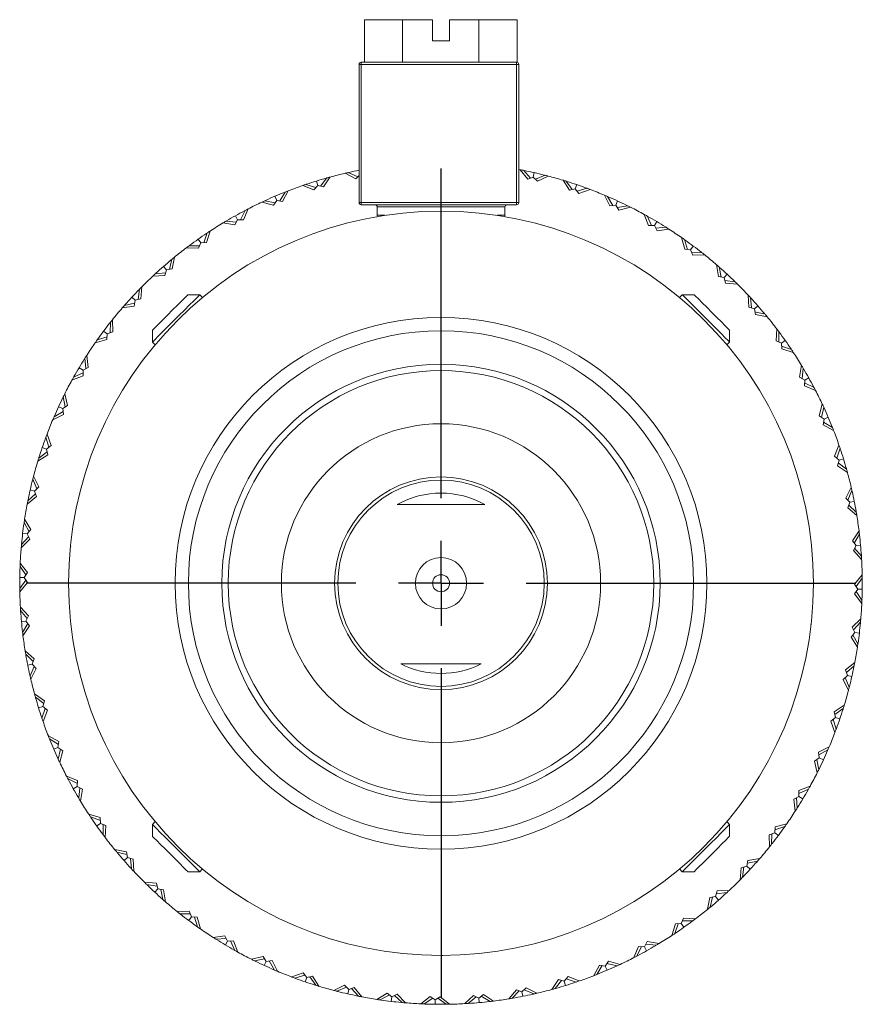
# Model space of a CAD drawing. Header units: inches. Extents: x 1 to 19.1, y 1.1 to 15.6.
# Tile 8 of 22: x 10.3 to 12.2, y 1.1 to 3.4. Entities that reach past the tile are written whole.
import ezdxf

# ---------------------------------------------------------------- set-up
doc = ezdxf.new("R2010")
doc.units = ezdxf.units.IN
doc.header["$MEASUREMENT"] = 0
doc.layers.add('SLD-0', color=7, linetype='Continuous')

# ---------------------------------------------------------------- blocks, each defined once
blk = doc.blocks.new('SW_CENTERMARKSYMBOL_1')
at = {"layer": 'SLD-0', "color": 0}
for p, q in [((0, 0.2), (0, 0.975)), ((0, 0), (0, 0.1)), ((-0.2, 0), (-0.975, 0)), ((0, 0), (-0.1, 0)), ((0, 0), (0, -0.1)), ((0, 0), (0.1, 0)), ((0.2, 0), (0.975, 0)), ((0, -0.2), (0, -0.975))]:
    blk.add_line(p, q, dxfattribs=at)

msp = doc.modelspace()

# ---------------------------------------------------------------- linework, layer by layer
at = {"color": 7, "linetype": 'Continuous', "lineweight": 15}
for p, q in [((11.0723, 3.3659), (11.0723, 3.2659)), ((11.0723, 3.3659), (11.162, 3.3659)), ((11.162, 3.3659), (11.162, 3.2659)), ((11.162, 3.3659), (11.2324, 3.3659)), ((11.2324, 3.3159), (11.2324, 3.3659)), ((11.2724, 3.3659), (11.2724, 3.3159)), ((11.2724, 3.3659), (11.3416, 3.3659)), ((11.3416, 3.3659), (11.3416, 3.2659)), ((11.3416, 3.3659), (11.4314, 3.3659)), ((11.4314, 3.3659), (11.4314, 3.2656)), ((11.2724, 3.3159), (11.2324, 3.3159)), ((11.0649, 3.2608), (11.0649, 3.2659)), ((11.0649, 3.2659), (11.4299, 3.2659)), ((11.4299, 3.2608), (11.4299, 3.2659)), ((11.0599, 2.9358), (11.0599, 3.2608)), ((11.0599, 3.2608), (11.0649, 3.2608)), ((11.0649, 3.2608), (11.0649, 2.9358)), ((11.4299, 3.2608), (11.0649, 3.2608)), ((11.4299, 2.9358), (11.4299, 3.2608)), ((11.4299, 3.2608), (11.4349, 3.2608)), ((11.4349, 3.2608), (11.4349, 2.9358)), ((11.4349, 3.0139), (11.4385, 3.0132)), ((11.4562, 2.9912), (11.4385, 3.0132)), ((11.4626, 2.9935), (11.4463, 3.0117)), ((11.447, 3.0108), (11.448, 3.0113)), ((10.9595, 2.9865), (10.9627, 2.9763)), ((10.9695, 2.9745), (10.9844, 2.9939)), ((10.992, 2.996), (10.976, 2.9727)), ((10.9837, 2.993), (10.9826, 2.9934)), ((11.0521, 2.992), (11.0269, 3.0048)), ((11.057, 2.9966), (11.0346, 3.0066)), ((11.0357, 3.0061), (11.0364, 3.007)), ((11.0599, 2.9994), (11.0521, 2.992)), ((11.4692, 2.9958), (11.4562, 2.9912)), ((11.4716, 3.0063), (11.4692, 2.9958)), ((11.479, 2.9861), (11.4692, 2.9958)), ((11.4742, 2.9909), (11.4968, 3.0002)), ((11.5044, 2.9982), (11.479, 2.9861)), ((11.4958, 2.9998), (11.495, 3.0007)), ((11.5545, 2.9647), (11.5391, 2.9884)), ((10.8936, 2.9635), (10.8801, 2.9387)), ((10.9537, 2.9658), (10.9274, 2.976)), ((10.9581, 2.971), (10.9349, 2.9785)), ((10.9359, 2.9782), (10.9366, 2.9791)), ((10.9627, 2.9763), (10.9537, 2.9658)), ((10.976, 2.9727), (10.9627, 2.9763)), ((11.561, 2.9663), (11.5467, 2.9861)), ((11.5473, 2.9852), (11.5484, 2.9856)), ((11.5679, 2.9679), (11.5545, 2.9647)), ((11.5713, 2.9781), (11.5679, 2.9679)), ((11.5765, 2.9572), (11.5679, 2.9679)), ((11.5723, 2.9625), (11.5957, 2.9694)), ((11.6031, 2.9666), (11.5765, 2.9572)), ((11.5947, 2.9691), (11.594, 2.97)), ((10.8625, 2.9351), (10.8386, 2.9402)), ((10.8397, 2.94), (10.8402, 2.941)), ((10.8665, 2.9409), (10.8587, 2.9296)), ((10.8623, 2.9507), (10.8665, 2.9409)), ((10.8801, 2.9387), (10.8665, 2.9409)), ((10.8734, 2.9398), (10.8862, 2.9606)), ((10.8856, 2.9597), (10.8845, 2.96)), ((11.6494, 2.9281), (11.6366, 2.9533)), ((11.6561, 2.929), (11.6439, 2.9502)), ((11.6444, 2.9492), (11.6455, 2.9494)), ((10.7816, 2.8953), (10.7921, 2.9173)), ((10.7991, 2.921), (10.7883, 2.8949)), ((10.8587, 2.9296), (10.8314, 2.9369)), ((11.0649, 2.9358), (11.0599, 2.9358)), ((11.0649, 2.9309), (11.0649, 2.9358)), ((11.0649, 2.9358), (11.4299, 2.9358)), ((11.4299, 2.9309), (11.0649, 2.9309)), ((11.1024, 2.9258), (11.1024, 2.9059)), ((11.4024, 2.9258), (11.1024, 2.9258)), ((11.4024, 2.9059), (11.4024, 2.9258)), ((11.4299, 2.9309), (11.4299, 2.9358)), ((11.4349, 2.9358), (11.4299, 2.9358)), ((11.663, 2.9299), (11.6494, 2.9281)), ((11.6675, 2.9396), (11.663, 2.9299)), ((11.6705, 2.9183), (11.663, 2.9299)), ((11.6669, 2.924), (11.6909, 2.9284)), ((11.698, 2.9249), (11.6705, 2.9183)), ((11.6898, 2.9282), (11.6893, 2.9292)), ((10.7745, 2.8956), (10.7679, 2.8835)), ((10.7693, 2.905), (10.7745, 2.8956)), ((10.7883, 2.8949), (10.7745, 2.8956)), ((10.7916, 2.9163), (10.7905, 2.9165)), ((11.0959, 2.9018), (11.0959, 2.9017)), ((11.1024, 2.9059), (11.1205, 2.9059)), ((11.3843, 2.9059), (11.4024, 2.9059)), ((11.74, 2.8817), (11.7299, 2.9081)), ((11.7467, 2.8819), (11.7368, 2.9043)), ((11.7372, 2.9032), (11.7384, 2.9034)), ((10.7679, 2.8835), (10.7401, 2.888)), ((10.7712, 2.8895), (10.7468, 2.892)), ((10.748, 2.8919), (10.7484, 2.893)), ((11.7537, 2.8821), (11.74, 2.8817)), ((11.7592, 2.8913), (11.7537, 2.8821)), ((11.76, 2.8698), (11.7537, 2.8821)), ((11.7569, 2.8758), (11.7813, 2.8777)), ((11.788, 2.8735), (11.76, 2.8698)), ((11.7802, 2.8776), (11.7798, 2.8787)), ((10.6816, 2.8498), (10.6878, 2.841)), ((10.6948, 2.8414), (10.703, 2.8644)), ((10.7026, 2.8633), (10.7015, 2.8634)), ((10.7096, 2.8688), (10.7016, 2.8417)), ((11.8252, 2.8262), (11.8179, 2.8534)), ((11.8319, 2.8256), (11.8244, 2.8489)), ((11.8247, 2.8478), (11.8259, 2.8478)), ((10.6825, 2.8283), (10.6543, 2.8298)), ((10.6851, 2.8345), (10.6606, 2.8345)), ((10.6618, 2.8345), (10.6621, 2.8356)), ((10.6878, 2.841), (10.6825, 2.8283)), ((10.7016, 2.8417), (10.6878, 2.841)), ((11.8389, 2.8251), (11.8252, 2.8262)), ((11.8453, 2.8336), (11.8389, 2.8251)), ((11.8438, 2.8122), (11.8389, 2.8251)), ((10.6142, 2.7787), (10.6199, 2.8025)), ((10.6197, 2.8014), (10.6185, 2.8013)), ((10.626, 2.8075), (10.6209, 2.7797)), ((11.8414, 2.8185), (11.8659, 2.8178)), ((11.8721, 2.8129), (11.8438, 2.8122)), ((11.8647, 2.8179), (11.8644, 2.819)), ((10.6002, 2.7857), (10.6072, 2.7776)), ((10.6209, 2.7797), (10.6072, 2.7776)), ((11.9041, 2.762), (11.8997, 2.7899)), ((11.9108, 2.7608), (11.9057, 2.7847)), ((11.9059, 2.7836), (11.9071, 2.7835)), ((10.6033, 2.7644), (10.5751, 2.763)), ((10.6052, 2.7709), (10.5809, 2.7683)), ((10.5821, 2.7684), (10.5823, 2.7696)), ((10.6072, 2.7776), (10.6033, 2.7644)), ((11.9177, 2.7595), (11.9041, 2.762)), ((11.9249, 2.7673), (11.9177, 2.7595)), ((11.9212, 2.7462), (11.9177, 2.7595)), ((10.5406, 2.708), (10.5438, 2.7322)), ((10.5493, 2.7378), (10.5471, 2.7097)), ((11.9195, 2.7527), (11.9437, 2.7495)), ((11.9494, 2.7439), (11.9212, 2.7462)), ((11.9426, 2.7496), (11.9424, 2.7507)), ((10.5259, 2.7134), (10.5338, 2.7061)), ((10.5471, 2.7097), (10.5338, 2.7061)), ((10.5436, 2.7311), (10.5425, 2.7309)), ((10.6854, 2.7192), (10.6576, 2.7192)), ((10.6919, 2.7127), (10.6854, 2.7192)), ((11.8193, 2.7192), (11.8129, 2.7127)), ((11.8472, 2.7192), (11.8193, 2.7192)), ((11.9759, 2.6899), (11.9745, 2.7181)), ((11.9824, 2.688), (11.9799, 2.7123)), ((11.98, 2.7112), (11.9811, 2.711)), ((10.5313, 2.6926), (10.5034, 2.6882)), ((10.5325, 2.6992), (10.5086, 2.6942)), ((10.5097, 2.6944), (10.5098, 2.6955)), ((10.5338, 2.7061), (10.5313, 2.6926)), ((11.9891, 2.686), (11.9759, 2.6899)), ((11.9972, 2.693), (11.9891, 2.686)), ((11.9913, 2.6724), (11.9891, 2.686)), ((11.9902, 2.679), (12.014, 2.6733)), ((12.019, 2.6672), (11.9913, 2.6724)), ((12.0129, 2.6736), (12.0129, 2.6747)), ((10.4754, 2.6532), (10.4743, 2.6529)), ((10.4747, 2.6299), (10.4754, 2.6543)), ((10.4803, 2.6605), (10.481, 2.6323)), ((10.4676, 2.6204), (10.4443, 2.6128)), ((10.4596, 2.6338), (10.4682, 2.6274)), ((10.4682, 2.6274), (10.4671, 2.6136)), ((10.481, 2.6323), (10.4682, 2.6274)), ((10.5741, 2.6356), (10.5741, 2.6078)), ((11.9307, 2.6078), (11.9307, 2.6356)), ((12.0398, 2.6107), (12.0413, 2.6389)), ((12.046, 2.6081), (12.0461, 2.6326)), ((12.0461, 2.6315), (12.0472, 2.6311)), ((10.4671, 2.6136), (10.4398, 2.6064)), ((10.4454, 2.6132), (10.4454, 2.6143)), ((10.5741, 2.6078), (10.5805, 2.6014)), ((11.9243, 2.6014), (11.9307, 2.6078)), ((12.0525, 2.6054), (12.0398, 2.6107)), ((12.0613, 2.6116), (12.0525, 2.6054)), ((12.0533, 2.5917), (12.0525, 2.6054)), ((12.0529, 2.5984), (12.076, 2.5902)), ((10.4174, 2.5454), (10.4155, 2.5698)), ((10.4198, 2.5764), (10.4234, 2.5484)), ((12.0803, 2.5837), (12.0533, 2.5917)), ((12.0749, 2.5906), (12.0749, 2.5918)), ((10.402, 2.5477), (10.4112, 2.5422)), ((10.4234, 2.5484), (10.4112, 2.5422)), ((10.4156, 2.5686), (10.4145, 2.5682)), ((12.0951, 2.5253), (12.0995, 2.5532)), ((10.4115, 2.5284), (10.3851, 2.5183)), ((10.4113, 2.5352), (10.389, 2.5252)), ((10.39, 2.5257), (10.3899, 2.5268)), ((10.4112, 2.5422), (10.4115, 2.5284)), ((12.1072, 2.5187), (12.0951, 2.5253)), ((12.101, 2.5221), (12.1036, 2.5464)), ((12.1035, 2.5453), (12.1045, 2.5448)), ((12.1165, 2.5239), (12.1072, 2.5187)), ((12.1064, 2.505), (12.1072, 2.5187)), ((12.1325, 2.4941), (12.1064, 2.505)), ((12.1068, 2.5117), (12.1289, 2.5011)), ((12.1278, 2.5016), (12.128, 2.5028)), ((10.365, 2.4783), (10.364, 2.4778)), ((10.3693, 2.4553), (10.3648, 2.4794)), ((10.3683, 2.4865), (10.3749, 2.459)), ((10.3536, 2.456), (10.3634, 2.4515)), ((10.3749, 2.459), (10.3634, 2.4515)), ((12.1411, 2.4346), (12.1484, 2.4618)), ((12.1466, 2.4307), (12.1518, 2.4547)), ((10.3651, 2.4379), (10.34, 2.4251)), ((10.3643, 2.4445), (10.3431, 2.4323)), ((10.3441, 2.4329), (10.3438, 2.434)), ((10.3634, 2.4515), (10.3651, 2.4379)), ((12.1524, 2.4267), (12.1411, 2.4346)), ((12.1515, 2.4535), (12.1525, 2.453)), ((12.1623, 2.431), (12.1524, 2.4267)), ((12.1503, 2.4131), (12.1524, 2.4267)), ((12.1751, 2.3997), (12.1503, 2.4131)), ((12.1513, 2.4198), (12.1722, 2.407)), ((12.1712, 2.4076), (12.1715, 2.4087)), ((10.3266, 2.3916), (10.336, 2.365)), ((10.3242, 2.3831), (10.3232, 2.3825)), ((10.3308, 2.3608), (10.3238, 2.3842)), ((10.336, 2.365), (10.3253, 2.3563)), ((12.1774, 2.3395), (12.1875, 2.3658)), ((10.3285, 2.3429), (10.3048, 2.3276)), ((10.3269, 2.3495), (10.3071, 2.3351)), ((10.3152, 2.3598), (10.3253, 2.3563)), ((10.3253, 2.3563), (10.3285, 2.3429)), ((12.1879, 2.3305), (12.1774, 2.3395)), ((12.1825, 2.3351), (12.1901, 2.3584)), ((12.1897, 2.3573), (12.1907, 2.3566)), ((10.3081, 2.3358), (10.3077, 2.3369)), ((12.1843, 2.3172), (12.1879, 2.3305)), ((12.2075, 2.3012), (12.1843, 2.3172)), ((12.186, 2.3238), (12.2054, 2.3089)), ((12.1981, 2.3337), (12.1879, 2.3305)), ((10.295, 2.2929), (10.3072, 2.2674)), ((12.2045, 2.3095), (12.2049, 2.3106)), ((10.2935, 2.2842), (10.2926, 2.2835)), ((10.3024, 2.2627), (10.293, 2.2853)), ((10.2997, 2.2511), (10.2816, 2.2347)), ((10.287, 2.2601), (10.2974, 2.2577)), ((10.3072, 2.2674), (10.2974, 2.2577)), ((10.2974, 2.2577), (10.302, 2.2447)), ((12.2035, 2.2412), (12.2164, 2.2663)), ((12.2082, 2.2363), (12.2181, 2.2586)), ((12.2177, 2.2576), (12.2185, 2.2568)), ((10.302, 2.2447), (10.28, 2.227)), ((10.2824, 2.2355), (10.2819, 2.2365)), ((12.213, 2.2312), (12.2035, 2.2412)), ((12.2081, 2.2183), (12.213, 2.2312)), ((12.2105, 2.2246), (12.2282, 2.2078)), ((12.2235, 2.2333), (12.213, 2.2312)), ((12.2295, 2.2), (12.2081, 2.2183)), ((12.2274, 2.2086), (12.2279, 2.2096)), ((10.2733, 2.1826), (10.2725, 2.1818)), ((10.2844, 2.1621), (10.2727, 2.1837)), ((10.2739, 2.1915), (10.2886, 2.1674)), ((10.2693, 2.158), (10.28, 2.1567)), ((10.2886, 2.1674), (10.28, 2.1567)), ((10.28, 2.1567), (10.2859, 2.1442)), ((12.2193, 2.1407), (12.2347, 2.1643)), ((12.2234, 2.1353), (12.2356, 2.1565)), ((12.235, 2.1555), (12.2358, 2.1547)), ((10.2859, 2.1442), (10.2659, 2.1243)), ((10.283, 2.1503), (10.2666, 2.1322)), ((10.2674, 2.133), (10.2668, 2.134)), ((12.2276, 2.1297), (12.2193, 2.1407)), ((12.2383, 2.1307), (12.2276, 2.1297)), ((10.3816, 2.1269), (10.3824, 2.127)), ((10.3824, 2.127), (10.3819, 2.1298)), ((12.2214, 2.1175), (12.2276, 2.1297)), ((12.2408, 2.097), (12.2214, 2.1175)), ((12.2244, 2.1235), (12.2403, 2.1048)), ((12.2396, 2.1057), (12.2402, 2.1067)), ((10.2635, 2.0884), (10.2807, 2.066)), ((10.2638, 2.0795), (10.2631, 2.0786)), ((10.277, 2.0603), (10.2632, 2.0805)), ((10.2807, 2.066), (10.2732, 2.0544)), ((12.2244, 2.039), (12.2422, 2.061)), ((10.2625, 2.0546), (10.2732, 2.0544)), ((10.2769, 2.0484), (10.2625, 2.0286)), ((10.2804, 2.0427), (10.2626, 2.0207)), ((10.2732, 2.0544), (10.2804, 2.0427)), ((12.2316, 2.0273), (12.2244, 2.039)), ((12.2279, 2.0333), (12.2423, 2.0531)), ((12.2416, 2.0521), (12.2423, 2.0512)), ((10.2631, 2.0296), (10.2624, 2.0305)), ((12.2241, 2.0157), (12.2316, 2.0273)), ((12.2412, 1.9933), (12.2241, 2.0157)), ((12.2278, 2.0214), (12.2416, 2.0012)), ((12.2423, 2.0271), (12.2316, 2.0273)), ((12.2409, 2.0022), (12.2417, 2.0031)), ((10.264, 1.9847), (10.2834, 1.9642)), ((10.2803, 1.9582), (10.2645, 1.9769)), ((10.2652, 1.976), (10.2646, 1.975)), ((10.2665, 1.951), (10.2771, 1.952)), ((10.2814, 1.9464), (10.2692, 1.9252)), ((10.2834, 1.9642), (10.2771, 1.952)), ((10.2771, 1.952), (10.2855, 1.941)), ((12.1223, 1.9468), (12.1212, 1.9442)), ((12.2189, 1.9375), (12.2389, 1.9574)), ((12.2218, 1.9314), (12.2382, 1.9495)), ((12.2374, 1.9487), (12.238, 1.9477)), ((10.2697, 1.9262), (10.269, 1.927)), ((10.2855, 1.941), (10.2701, 1.9174)), ((12.2161, 1.9143), (12.2248, 1.925)), ((12.2248, 1.925), (12.2189, 1.9375)), ((12.2354, 1.9237), (12.2248, 1.925)), ((12.2309, 1.8902), (12.2161, 1.9143)), ((12.2204, 1.9196), (12.232, 1.898)), ((12.2315, 1.8991), (12.2323, 1.8999)), ((10.2753, 1.8817), (10.2967, 1.8634)), ((10.2943, 1.8571), (10.2766, 1.8739)), ((10.2774, 1.8731), (10.2769, 1.8721)), ((10.2967, 1.8634), (10.2918, 1.8505)), ((12.2028, 1.837), (12.2247, 1.8547)), ((10.2813, 1.8484), (10.2918, 1.8505)), ((10.2966, 1.8454), (10.2866, 1.8231)), ((10.3012, 1.8405), (10.2884, 1.8154)), ((10.2918, 1.8505), (10.3012, 1.8405)), ((12.2074, 1.824), (12.2028, 1.837)), ((12.205, 1.8306), (12.2232, 1.847)), ((12.2224, 1.8462), (12.2229, 1.8452)), ((10.2871, 1.8241), (10.2862, 1.8249)), ((12.1976, 1.8143), (12.2074, 1.824)), ((12.2098, 1.7888), (12.1976, 1.8143)), ((12.2024, 1.819), (12.2117, 1.7964)), ((12.2178, 1.8216), (12.2074, 1.824)), ((12.2113, 1.7975), (12.2122, 1.7982)), ((10.2972, 1.7805), (10.3205, 1.7645)), ((10.3188, 1.7579), (10.2994, 1.7728)), ((10.3003, 1.7722), (10.2999, 1.7711)), ((10.3205, 1.7645), (10.3169, 1.7512)), ((10.3067, 1.748), (10.3169, 1.7512)), ((10.3223, 1.7466), (10.3147, 1.7233)), ((10.3169, 1.7512), (10.3274, 1.7422)), ((10.3274, 1.7422), (10.3173, 1.7159)), ((12.1763, 1.7388), (12.2, 1.7541)), ((12.1795, 1.7254), (12.1763, 1.7388)), ((12.1778, 1.7322), (12.1976, 1.7466)), ((12.1967, 1.7459), (12.1971, 1.7448)), ((10.315, 1.7244), (10.3141, 1.7251)), ((12.1688, 1.7167), (12.1795, 1.7254)), ((12.1782, 1.6901), (12.1688, 1.7167)), ((12.174, 1.7209), (12.1809, 1.6975)), ((12.1896, 1.7219), (12.1795, 1.7254)), ((12.1806, 1.6986), (12.1816, 1.6992)), ((10.3297, 1.682), (10.3545, 1.6686)), ((10.3534, 1.6619), (10.3326, 1.6747)), ((10.3336, 1.6741), (10.3333, 1.673)), ((10.3545, 1.6686), (10.3523, 1.655)), ((10.3425, 1.6507), (10.3523, 1.655)), ((10.3523, 1.655), (10.3637, 1.6471)), ((10.3581, 1.651), (10.353, 1.627)), ((10.3637, 1.6471), (10.3563, 1.6199)), ((12.1396, 1.6438), (12.1648, 1.6566)), ((12.1414, 1.6302), (12.1396, 1.6438)), ((12.1405, 1.6372), (12.1617, 1.6494)), ((12.1607, 1.6488), (12.161, 1.6477)), ((10.3533, 1.6282), (10.3523, 1.6287)), ((12.1299, 1.6227), (12.1414, 1.6302)), ((12.1364, 1.5952), (12.1299, 1.6227)), ((12.1355, 1.6264), (12.14, 1.6023)), ((12.1511, 1.6257), (12.1414, 1.6302)), ((12.1398, 1.6034), (12.1408, 1.6039)), ((10.3723, 1.5876), (10.3983, 1.5767)), ((10.398, 1.57), (10.3759, 1.5806)), ((10.3769, 1.5801), (10.3768, 1.5789)), ((10.3983, 1.5767), (10.3976, 1.563)), ((10.3883, 1.5578), (10.3976, 1.563)), ((10.3976, 1.563), (10.4097, 1.5564)), ((10.4038, 1.5596), (10.4012, 1.5353)), ((10.4097, 1.5564), (10.4053, 1.5285)), ((12.0933, 1.5533), (12.1196, 1.5634)), ((12.0936, 1.5395), (12.0933, 1.5533)), ((12.0934, 1.5465), (12.1158, 1.5565)), ((12.1148, 1.556), (12.1149, 1.5549)), ((10.4013, 1.5364), (10.4003, 1.5369)), ((12.0813, 1.5333), (12.0936, 1.5395)), ((12.085, 1.5053), (12.0813, 1.5333)), ((12.0874, 1.5363), (12.0893, 1.5119)), ((12.1028, 1.534), (12.0936, 1.5395)), ((12.0892, 1.5131), (12.0902, 1.5135)), ((10.4245, 1.498), (10.4515, 1.49)), ((10.4519, 1.4833), (10.4288, 1.4915)), ((10.4299, 1.4911), (10.4298, 1.4899)), ((10.4515, 1.49), (10.4522, 1.4763)), ((10.4435, 1.4701), (10.4522, 1.4763)), ((10.4522, 1.4763), (10.465, 1.471)), ((10.4587, 1.4736), (10.4587, 1.4491)), ((10.465, 1.471), (10.4634, 1.4428)), ((10.5805, 1.4803), (10.5741, 1.4739)), ((10.5741, 1.4739), (10.5741, 1.4461)), ((11.9307, 1.4739), (11.9243, 1.4803)), ((11.9265, 1.4696), (11.9307, 1.4739)), ((11.9307, 1.4461), (11.9307, 1.4739)), ((12.0366, 1.4543), (12.0377, 1.4681)), ((12.0372, 1.4613), (12.0604, 1.4689)), ((12.0377, 1.4681), (12.065, 1.4753)), ((12.0594, 1.4685), (12.0594, 1.4674)), ((10.4587, 1.4502), (10.4576, 1.4506)), ((12.0237, 1.4494), (12.0366, 1.4543)), ((12.0245, 1.4212), (12.0237, 1.4494)), ((12.03, 1.4518), (12.0294, 1.4274)), ((12.0452, 1.4479), (12.0366, 1.4543)), ((10.4857, 1.4145), (10.5135, 1.4093)), ((12.0294, 1.4285), (12.0305, 1.4288)), ((10.5145, 1.4027), (10.4908, 1.4084)), ((10.4919, 1.4081), (10.4919, 1.407)), ((10.5076, 1.3887), (10.5156, 1.3957)), ((10.5135, 1.4093), (10.5156, 1.3957)), ((10.5156, 1.3957), (10.5288, 1.3918)), ((10.5224, 1.3937), (10.5249, 1.3694)), ((10.5288, 1.3918), (10.5303, 1.3636)), ((11.971, 1.3756), (11.9735, 1.3891)), ((11.9735, 1.3891), (12.0014, 1.3935)), ((10.5248, 1.3705), (10.5237, 1.3707)), ((10.6854, 1.3625), (10.6919, 1.369)), ((11.8129, 1.369), (11.8193, 1.3625)), ((11.9555, 1.3439), (11.9577, 1.372)), ((11.9577, 1.372), (11.971, 1.3756)), ((11.9642, 1.3737), (11.961, 1.3495)), ((11.9789, 1.3683), (11.971, 1.3756)), ((11.9723, 1.3825), (11.9962, 1.3875)), ((11.9951, 1.3873), (11.995, 1.3862)), ((10.6576, 1.3625), (10.6854, 1.3625)), ((11.8193, 1.3625), (11.8472, 1.3625)), ((11.9612, 1.3506), (11.9623, 1.3508)), ((10.5554, 1.3378), (10.5835, 1.3355)), ((10.5853, 1.329), (10.561, 1.3322)), ((10.5622, 1.3321), (10.5623, 1.331)), ((10.5798, 1.3144), (10.5871, 1.3222)), ((10.5835, 1.3355), (10.5871, 1.3222)), ((10.5871, 1.3222), (10.6006, 1.3197)), ((10.594, 1.3209), (10.5991, 1.297)), ((10.6006, 1.3197), (10.605, 1.2918)), ((10.5988, 1.2981), (10.5977, 1.2982)), ((11.8788, 1.2742), (11.8839, 1.302)), ((11.8839, 1.302), (11.8975, 1.3041)), ((11.8906, 1.303), (11.8849, 1.2792)), ((11.8975, 1.3041), (11.9014, 1.3173)), ((11.9046, 1.296), (11.8975, 1.3041)), ((11.8995, 1.3108), (11.9239, 1.3134)), ((11.9014, 1.3173), (11.9296, 1.3187)), ((11.9227, 1.3133), (11.9225, 1.3121)), ((11.8851, 1.2803), (11.8863, 1.2804)), ((10.6327, 1.2688), (10.6609, 1.2695)), ((10.6633, 1.2632), (10.6389, 1.2639)), ((10.64, 1.2638), (10.6403, 1.2627)), ((10.6595, 1.2481), (10.6659, 1.2566)), ((10.6609, 1.2695), (10.6659, 1.2566)), ((10.6659, 1.2566), (10.6796, 1.2555)), ((10.6729, 1.2561), (10.6804, 1.2328)), ((10.6796, 1.2555), (10.6869, 1.2283)), ((11.817, 1.2407), (11.8223, 1.2534)), ((11.8223, 1.2534), (11.8504, 1.2519)), ((10.6801, 1.2339), (10.6789, 1.2339)), ((11.7952, 1.2129), (11.8032, 1.24)), ((11.81, 1.2403), (11.8018, 1.2173)), ((11.8032, 1.24), (11.817, 1.2407)), ((11.8232, 1.2319), (11.817, 1.2407)), ((11.8197, 1.2472), (11.8441, 1.2472)), ((11.843, 1.2472), (11.8427, 1.2461)), ((10.7168, 1.2082), (10.7448, 1.2119)), ((10.7479, 1.2059), (10.7235, 1.204)), ((10.7246, 1.2041), (10.725, 1.203)), ((10.7448, 1.2119), (10.751, 1.1996)), ((11.8022, 1.2184), (11.8033, 1.2183)), ((10.7456, 1.1904), (10.751, 1.1996)), ((10.751, 1.1996), (10.7648, 1.2)), ((10.7581, 1.1998), (10.768, 1.1774)), ((10.7648, 1.2), (10.7749, 1.1736)), ((11.7057, 1.1607), (11.7165, 1.1868)), ((11.7127, 1.1644), (11.7232, 1.1864)), ((11.7165, 1.1868), (11.7303, 1.1861)), ((11.7303, 1.1861), (11.7368, 1.1982)), ((11.7303, 1.1861), (11.7355, 1.1767)), ((11.7579, 1.1897), (11.7336, 1.1922)), ((11.7368, 1.1982), (11.7647, 1.1937)), ((11.7568, 1.1898), (11.7564, 1.1887)), ((10.7675, 1.1785), (10.7664, 1.1783)), ((10.8068, 1.1568), (10.8342, 1.1634)), ((10.8379, 1.1577), (10.8138, 1.1533)), ((10.8342, 1.1634), (10.8417, 1.1518)), ((11.1861, 1.1691), (11.1859, 1.1684)), ((11.1888, 1.1682), (11.1861, 1.1691)), ((11.7132, 1.1654), (11.7143, 1.1652)), ((10.815, 1.1535), (10.8155, 1.1525)), ((10.8372, 1.1421), (10.8417, 1.1518)), ((10.8417, 1.1518), (10.8554, 1.1536)), ((10.8487, 1.1527), (10.8609, 1.1315)), ((10.8554, 1.1536), (10.8682, 1.1284)), ((11.6112, 1.1182), (11.6247, 1.143)), ((11.6313, 1.1419), (11.6185, 1.1211)), ((11.6247, 1.143), (11.6383, 1.1408)), ((11.6383, 1.1408), (11.6461, 1.1521)), ((11.6425, 1.131), (11.6383, 1.1408)), ((11.6423, 1.1466), (11.6662, 1.1415)), ((11.6461, 1.1521), (11.6733, 1.1448)), ((11.6651, 1.1417), (11.6645, 1.1407)), ((10.8603, 1.1325), (10.8592, 1.1323)), ((10.9016, 1.1151), (10.9282, 1.1245)), ((10.9325, 1.1192), (10.909, 1.1123)), ((10.9101, 1.1126), (10.9107, 1.1117)), ((10.9282, 1.1245), (10.9369, 1.1138)), ((10.9335, 1.1036), (10.9369, 1.1138)), ((10.9369, 1.1138), (10.9503, 1.117)), ((10.9438, 1.1154), (10.9581, 1.0956)), ((10.9503, 1.117), (10.9657, 1.0933)), ((11.5421, 1.1054), (11.551, 1.1159)), ((11.551, 1.1159), (11.5774, 1.1057)), ((11.6191, 1.122), (11.6202, 1.1217)), ((10.9574, 1.0965), (10.9564, 1.0961)), ((11.0003, 1.0835), (11.0258, 1.0956)), ((11.0306, 1.0908), (11.008, 1.0815)), ((11.0258, 1.0956), (11.0355, 1.0859)), ((11.0355, 1.0859), (11.0485, 1.0905)), ((11.0422, 1.0882), (11.0585, 1.07)), ((11.0485, 1.0905), (11.0663, 1.0685)), ((11.4427, 1.0802), (11.4527, 1.0897)), ((11.4527, 1.0897), (11.4779, 1.0769)), ((11.5128, 1.0857), (11.5288, 1.109)), ((11.5353, 1.1072), (11.5204, 1.0878)), ((11.5211, 1.0887), (11.5221, 1.0883)), ((11.5288, 1.109), (11.5421, 1.1054)), ((11.5453, 1.0952), (11.5421, 1.1054)), ((11.5467, 1.1107), (11.5699, 1.1032)), ((11.5688, 1.1035), (11.5682, 1.1026)), ((11.009, 1.0819), (11.0097, 1.081)), ((11.0332, 1.0754), (11.0355, 1.0859)), ((11.0578, 1.0709), (11.0567, 1.0704)), ((11.1018, 1.0624), (11.1259, 1.0771)), ((11.1311, 1.0729), (11.1096, 1.0612)), ((11.1259, 1.0771), (11.1366, 1.0684)), ((11.1353, 1.0578), (11.1366, 1.0684)), ((11.1366, 1.0684), (11.149, 1.0744)), ((11.1429, 1.0715), (11.1611, 1.0551)), ((11.149, 1.0744), (11.1689, 1.0544)), ((11.2049, 1.052), (11.2273, 1.0692)), ((11.2329, 1.0655), (11.2128, 1.0516)), ((11.2273, 1.0692), (11.2388, 1.0616)), ((11.2388, 1.0616), (11.2506, 1.0688)), ((11.2448, 1.0653), (11.2646, 1.0509)), ((11.2506, 1.0688), (11.2725, 1.0511)), ((11.3085, 1.0524), (11.329, 1.0719)), ((11.335, 1.0688), (11.3164, 1.0529)), ((11.329, 1.0719), (11.3413, 1.0656)), ((11.3413, 1.0656), (11.3522, 1.074)), ((11.3422, 1.0549), (11.3413, 1.0656)), ((11.3468, 1.0699), (11.368, 1.0576)), ((11.3522, 1.074), (11.3759, 1.0586)), ((11.4115, 1.0637), (11.4299, 1.0852)), ((11.4361, 1.0828), (11.4193, 1.065)), ((11.4201, 1.0659), (11.4211, 1.0653)), ((11.4299, 1.0852), (11.4427, 1.0802)), ((11.4448, 1.0697), (11.4427, 1.0802)), ((11.4478, 1.0851), (11.4702, 1.0751)), ((11.4691, 1.0756), (11.4684, 1.0747)), ((11.1106, 1.0617), (11.1114, 1.0609)), ((11.1602, 1.0558), (11.1592, 1.0552)), ((11.2137, 1.0523), (11.2146, 1.0516)), ((11.2387, 1.0509), (11.2388, 1.0616)), ((11.2637, 1.0516), (11.2628, 1.0509)), ((11.3173, 1.0537), (11.3182, 1.053)), ((11.367, 1.0582), (11.3662, 1.0574))]:
    msp.add_line(p, q, dxfattribs=at)
at = {"color": 7, "linetype": 'Continuous', "lineweight": 15, "flags": 128}
for points in [[(10.6854, 2.7192), (10.6838, 2.7175), (10.6791, 2.7128), (10.6714, 2.7052), (10.6614, 2.6951), (10.6495, 2.6832), (10.6365, 2.6702), (10.623, 2.6568), (10.61, 2.6437), (10.5981, 2.6319), (10.5881, 2.6218), (10.5805, 2.6142), (10.5757, 2.6094), (10.5741, 2.6078)], [(10.5741, 2.6356), (10.5758, 2.6373), (10.5807, 2.6423), (10.5885, 2.6501), (10.5985, 2.6601), (10.6099, 2.6715), (10.6218, 2.6833), (10.6332, 2.6947), (10.6432, 2.7047), (10.651, 2.7125), (10.6559, 2.7175), (10.6576, 2.7192)], [(11.9307, 2.6078), (11.9302, 2.6083), (11.9269, 2.6116), (11.9205, 2.618), (11.9115, 2.627), (11.9004, 2.6381), (11.8878, 2.6507), (11.8745, 2.664), (11.8612, 2.6773), (11.8487, 2.6898), (11.8377, 2.7008), (11.8289, 2.7096), (11.8228, 2.7157), (11.8197, 2.7188), (11.8193, 2.7192)], [(11.8472, 2.7192), (11.8476, 2.7188), (11.8508, 2.7156), (11.8571, 2.7092), (11.866, 2.7003), (11.8768, 2.6896), (11.8885, 2.6778), (11.9003, 2.666), (11.9112, 2.6552), (11.9202, 2.6461), (11.9268, 2.6396), (11.9302, 2.6361), (11.9307, 2.6356)], [(10.5741, 1.4739), (10.5745, 1.4735), (10.5777, 1.4703), (10.5839, 1.464), (10.5928, 1.4551), (10.6039, 1.4441), (10.6164, 1.4315), (10.6298, 1.4182)], [(11.8193, 1.3625), (11.8196, 1.3628), (11.8224, 1.3656), (11.8283, 1.3714), (11.8368, 1.38), (11.8476, 1.3908), (11.86, 1.4032), (11.8733, 1.4165), (11.8867, 1.4299), (11.8994, 1.4426), (11.9106, 1.4538), (11.9199, 1.4631), (11.9265, 1.4696)], [(10.6158, 1.4043), (10.6041, 1.4161), (10.5933, 1.4269), (10.5843, 1.4359), (10.5779, 1.4423), (10.5745, 1.4456), (10.5741, 1.4461)], [(11.9275, 1.4429), (11.9214, 1.4368), (11.9127, 1.4281), (11.9021, 1.4175), (11.8904, 1.4058), (11.8786, 1.394), (11.8676, 1.383), (11.8584, 1.3737), (11.8516, 1.3669), (11.8478, 1.3632), (11.8472, 1.3625)], [(11.9307, 1.4461), (11.9305, 1.4458), (11.9275, 1.4429)], [(10.6298, 1.4182), (10.6431, 1.4049), (10.6556, 1.3923), (10.6667, 1.3813), (10.6756, 1.3724), (10.6818, 1.3662), (10.685, 1.3629), (10.6854, 1.3625)], [(10.6576, 1.3625), (10.6572, 1.363), (10.6538, 1.3663), (10.6474, 1.3727), (10.6384, 1.3817), (10.6276, 1.3925), (10.6158, 1.4043)]]:
    msp.add_lwpolyline(points, dxfattribs=at)
at = {"color": 7, "linetype": 'Continuous', "lineweight": 15}
for radius in [0.875, 0.625, 0.5937, 0.515, 0.5, 0.375, 0.25, 0.2425, 0.0603, 0.02]:
    msp.add_circle((11.2524, 2.0408), radius, dxfattribs=at)
for centre, radius, start, end in [((11.0649, 3.2608), 0.005, 90, 180), ((11.4299, 3.2608), 0.005, 0, 90), ((11.2524, 2.0408), 0.99, 101.2069, 102.6016), ((11.2524, 2.0408), 0.99, 78.7073, 79.1641), ((11.2524, 2.0408), 0.99, 77.2069, 78.6016), ((11.2524, 2.0408), 0.99, 107.2069, 108.6016), ((11.2524, 2.0408), 0.99, 105.8123, 107.2069), ((11.2524, 2.0408), 0.99, 105.2497, 105.7065), ((11.2524, 2.0408), 0.99, 103.1641, 105.2497), ((11.2524, 2.0408), 0.99, 102.7073, 103.1641), ((11.2524, 2.0408), 0.99, 75.8123, 77.2069), ((11.2524, 2.0408), 0.99, 75.2497, 75.7065), ((11.2524, 2.0408), 0.99, 73.1641, 75.2497), ((11.2524, 2.0408), 0.99, 72.7073, 73.1641), ((11.2524, 2.0408), 0.99, 111.2497, 111.7065), ((11.2524, 2.0408), 0.99, 109.1641, 111.2497), ((11.2524, 2.0408), 0.99, 108.7073, 109.1641), ((11.2524, 2.0408), 0.99, 71.2069, 72.6016), ((11.2524, 2.0408), 0.99, 69.8123, 71.2069), ((11.2524, 2.0408), 0.99, 69.2497, 69.7065), ((11.2524, 2.0408), 0.99, 67.1641, 69.2497), ((11.2524, 2.0408), 0.99, 114.7073, 115.1641), ((11.2524, 2.0408), 0.99, 113.2069, 114.6016), ((11.2524, 2.0408), 0.99, 111.8123, 113.2069), ((11.2524, 2.0408), 0.99, 66.7073, 67.1641), ((11.2524, 2.0408), 0.99, 65.2069, 66.6016), ((11.2524, 2.0408), 0.99, 117.2497, 117.7065), ((11.2524, 2.0408), 0.99, 115.1641, 117.2497), ((11.0649, 2.9358), 0.005, 180, 270), ((11.0974, 2.9258), 0.005, 0, 90), ((11.4074, 2.9258), 0.005, 90, 180), ((11.4299, 2.9358), 0.005, 270, 0), ((11.2524, 2.0408), 0.99, 63.8123, 65.2069), ((11.2524, 2.0408), 0.99, 63.2497, 63.7065), ((11.2524, 2.0408), 0.99, 61.1641, 63.2497), ((11.2524, 2.0408), 0.99, 119.2069, 120.6016), ((11.2524, 2.0408), 0.99, 117.8123, 119.2069), ((11.1074, 2.9059), 0.005, 180, 214.1083), ((11.3974, 2.9059), 0.005, 325.8917, 0), ((11.2524, 2.0408), 0.99, 60.7073, 61.1641), ((11.2524, 2.0408), 0.99, 59.2069, 60.6016), ((11.2524, 2.0408), 0.99, 121.1641, 123.2497), ((11.2524, 2.0408), 0.99, 120.7073, 121.1641), ((11.2524, 2.0408), 0.99, 57.8123, 59.2069), ((11.2524, 2.0408), 0.99, 57.2497, 57.7065), ((11.2524, 2.0408), 0.99, 55.1641, 57.2497), ((11.2524, 2.0408), 0.99, 125.2069, 126.6016), ((11.2524, 2.0408), 0.99, 123.8123, 125.2069), ((11.2524, 2.0408), 0.99, 123.2497, 123.7065), ((11.2524, 2.0408), 0.99, 54.7073, 55.1641), ((11.2524, 2.0408), 0.99, 53.2069, 54.6016), ((11.2524, 2.0408), 0.99, 127.1641, 129.2497), ((11.2524, 2.0408), 0.99, 126.7073, 127.1641), ((11.2524, 2.0408), 0.99, 51.8123, 53.2069), ((11.2524, 2.0408), 0.99, 129.8123, 131.2069), ((11.2524, 2.0408), 0.99, 129.2497, 129.7065), ((11.2524, 2.0408), 0.99, 51.2497, 51.7065), ((11.2524, 2.0408), 0.99, 49.1641, 51.2497), ((11.2524, 2.0408), 0.99, 131.2069, 132.6016), ((11.2524, 2.0408), 0.99, 48.7073, 49.1641), ((11.2524, 2.0408), 0.99, 47.2069, 48.6016), ((11.2524, 2.0408), 0.99, 133.1641, 135.2497), ((11.2524, 2.0408), 0.99, 132.7073, 133.1641), ((11.2524, 2.0408), 0.99, 45.8123, 47.2069), ((11.2524, 2.0408), 0.99, 135.2497, 135.7065), ((11.2524, 2.0408), 0.99, 45.2497, 45.7065), ((11.2524, 2.0408), 0.99, 43.1641, 45.2497), ((11.2524, 2.0408), 0.99, 137.2069, 138.6016), ((11.2524, 2.0408), 0.99, 135.8123, 137.2069), ((11.2524, 2.0408), 0.99, 42.7073, 43.1641), ((11.2524, 2.0408), 0.99, 41.2069, 42.6016), ((11.2524, 2.0408), 0.99, 139.1641, 141.2497), ((11.2524, 2.0408), 0.99, 138.7073, 139.1641), ((11.2524, 2.0408), 0.99, 39.8123, 41.2069), ((11.2524, 2.0408), 0.99, 39.2497, 39.7065), ((11.2524, 2.0408), 0.99, 37.1641, 39.2497), ((11.2524, 2.0408), 0.99, 141.8123, 143.2069), ((11.2524, 2.0408), 0.99, 141.2497, 141.7065), ((11.2524, 2.0408), 0.99, 143.2069, 144.6016), ((11.2524, 2.0408), 0.99, 36.7073, 37.1641), ((11.2524, 2.0408), 0.99, 35.2069, 36.6016), ((11.2524, 2.0408), 0.99, 145.1641, 147.2497), ((11.2524, 2.0408), 0.99, 144.7073, 145.1641), ((11.2524, 2.0408), 0.99, 33.8123, 35.2069), ((11.2524, 2.0408), 0.99, 147.2497, 147.7065), ((11.2524, 2.0408), 0.99, 33.2497, 33.7065), ((11.2524, 2.0408), 0.99, 31.1641, 33.2497), ((11.2524, 2.0408), 0.99, 149.2069, 150.6016), ((11.2524, 2.0408), 0.99, 147.8123, 149.2069), ((11.2524, 2.0408), 0.99, 30.7073, 31.1641), ((11.2524, 2.0408), 0.99, 150.7073, 151.1641), ((11.2524, 2.0408), 0.99, 29.2069, 30.6016), ((11.2524, 2.0408), 0.99, 27.8123, 29.2069), ((11.2524, 2.0408), 0.99, 151.1641, 153.2497), ((11.2524, 2.0408), 0.99, 27.2497, 27.7065), ((11.2524, 2.0408), 0.99, 153.8123, 155.2069), ((11.2524, 2.0408), 0.99, 153.2497, 153.7065), ((11.2524, 2.0408), 0.99, 25.1641, 27.2497), ((11.2524, 2.0408), 0.99, 155.2069, 156.6016), ((11.2524, 2.0408), 0.99, 24.7073, 25.1641), ((11.2524, 2.0408), 0.99, 156.7073, 157.1641), ((11.2524, 2.0408), 0.99, 23.2069, 24.6016), ((11.2524, 2.0408), 0.99, 21.8123, 23.2069), ((11.2524, 2.0408), 0.99, 157.1641, 159.2497), ((11.2524, 2.0408), 0.99, 159.2497, 159.7065), ((11.2524, 2.0408), 0.99, 21.2497, 21.7065), ((11.2524, 2.0408), 0.99, 19.1641, 21.2497), ((11.2524, 2.0408), 0.99, 159.8123, 161.2069), ((11.2524, 2.0408), 0.99, 18.7073, 19.1641), ((11.2524, 2.0408), 0.99, 161.2069, 162.6016), ((11.2524, 2.0408), 0.99, 17.2069, 18.6016), ((11.2524, 2.0408), 0.99, 163.1641, 165.2497), ((11.2524, 2.0408), 0.99, 162.7073, 163.1641), ((11.2524, 2.0408), 0.99, 15.8123, 17.2069), ((11.2524, 2.0408), 0.99, 165.2497, 165.7065), ((11.2524, 2.0408), 0.99, 15.2497, 15.7065), ((11.2524, 2.0408), 0.99, 13.1641, 15.2497), ((11.2524, 2.0408), 0.99, 165.8123, 167.2069), ((11.2524, 2.0408), 0.99, 167.2069, 168.6016), ((11.2524, 2.0408), 0.2119, 60.967, 119.033), ((11.2524, 2.0408), 0.99, 12.7073, 13.1641), ((11.2524, 2.0408), 0.99, 11.2069, 12.6016), ((11.2524, 2.0408), 0.99, 169.1641, 171.2497), ((11.2524, 2.0408), 0.99, 168.7073, 169.1641), ((11.2524, 2.0408), 0.99, 9.8123, 11.2069), ((11.2524, 2.0408), 0.99, 9.2497, 9.7065), ((11.2524, 2.0408), 0.99, 7.1641, 9.2497), ((11.2524, 2.0408), 0.99, 171.8123, 173.2069), ((11.2524, 2.0408), 0.99, 171.2497, 171.7065), ((11.2524, 2.0408), 0.99, 173.2069, 174.6016), ((11.2524, 2.0408), 0.99, 6.7073, 7.1641), ((11.2524, 2.0408), 0.99, 5.2069, 6.6016), ((11.2524, 2.0408), 0.99, 174.7073, 175.1641), ((11.2524, 2.0408), 0.99, 3.8123, 5.2069), ((11.2524, 2.0408), 0.99, 175.1641, 177.2497), ((11.2524, 2.0408), 0.99, 177.2497, 177.7065), ((11.2524, 2.0408), 0.99, 3.2497, 3.7065), ((11.2524, 2.0408), 0.99, 1.1641, 3.2497), ((11.2524, 2.0408), 0.99, 177.8123, 179.2069), ((11.2524, 2.0408), 0.99, 0.7073, 1.1641), ((11.2524, 2.0408), 0.99, 179.2069, 180.6016), ((11.2524, 2.0408), 0.99, 359.2069, 0.6016), ((11.2524, 2.0408), 0.99, 180.7073, 181.1641), ((11.2524, 2.0408), 0.99, 181.1641, 183.2497), ((11.2524, 2.0408), 0.99, 357.8123, 359.2069), ((11.2524, 2.0408), 0.99, 355.1641, 357.2497), ((11.2524, 2.0408), 0.99, 357.2497, 357.7065), ((11.2524, 2.0408), 0.99, 183.2497, 183.7065), ((11.2524, 2.0408), 0.99, 183.8123, 185.2069), ((11.2524, 2.0408), 0.99, 185.2069, 186.6016), ((11.2524, 2.0408), 0.99, 353.2069, 354.6016), ((11.2524, 2.0408), 0.99, 354.7073, 355.1641), ((11.2524, 2.0408), 0.99, 186.7073, 187.1641), ((11.2524, 2.0408), 0.99, 351.8123, 353.2069), ((11.2524, 2.0408), 0.99, 187.1641, 189.2497), ((11.2524, 2.0408), 0.99, 189.2497, 189.7065), ((11.2524, 2.0408), 0.99, 349.1641, 351.2497), ((11.2524, 2.0408), 0.99, 351.2497, 351.7065), ((11.2524, 2.0408), 0.99, 189.8123, 191.2069), ((11.2524, 2.0408), 0.99, 348.7073, 349.1641), ((11.2524, 2.0408), 0.99, 191.2069, 192.6016), ((11.2524, 2.0408), 0.2119, 243.5575, 296.4425), ((11.2524, 2.0408), 0.99, 347.2069, 348.6016), ((11.2524, 2.0408), 0.99, 192.7073, 193.1641), ((11.2524, 2.0408), 0.99, 193.1641, 195.2497), ((11.2524, 2.0408), 0.99, 345.8123, 347.2069), ((11.2524, 2.0408), 0.99, 343.1641, 345.2497), ((11.2524, 2.0408), 0.99, 345.2497, 345.7065), ((11.2524, 2.0408), 0.99, 195.2497, 195.7065), ((11.2524, 2.0408), 0.99, 195.8123, 197.2069), ((11.2524, 2.0408), 0.99, 197.2069, 198.6016), ((11.2524, 2.0408), 0.99, 341.2069, 342.6016), ((11.2524, 2.0408), 0.99, 342.7073, 343.1641), ((11.2524, 2.0408), 0.99, 198.7073, 199.1641), ((11.2524, 2.0408), 0.99, 199.1641, 201.2497), ((11.2524, 2.0408), 0.99, 339.8123, 341.2069), ((11.2524, 2.0408), 0.99, 337.1641, 339.2497), ((11.2524, 2.0408), 0.99, 339.2497, 339.7065), ((11.2524, 2.0408), 0.99, 201.2497, 201.7065), ((11.2524, 2.0408), 0.99, 201.8123, 203.2069), ((11.2524, 2.0408), 0.99, 203.2069, 204.6016), ((11.2524, 2.0408), 0.99, 335.2069, 336.6016), ((11.2524, 2.0408), 0.99, 336.7073, 337.1641), ((11.2524, 2.0408), 0.99, 204.7073, 205.1641), ((11.2524, 2.0408), 0.99, 333.8123, 335.2069), ((11.2524, 2.0408), 0.99, 205.1641, 207.2497), ((11.2524, 2.0408), 0.99, 333.2497, 333.7065), ((11.2524, 2.0408), 0.99, 207.2497, 207.7065), ((11.2524, 2.0408), 0.99, 207.8123, 209.2069), ((11.2524, 2.0408), 0.99, 331.1641, 333.2497), ((11.2524, 2.0408), 0.99, 209.2069, 210.6016), ((11.2524, 2.0408), 0.99, 329.2069, 330.6016), ((11.2524, 2.0408), 0.99, 330.7073, 331.1641), ((11.2524, 2.0408), 0.99, 210.7073, 211.1641), ((11.2524, 2.0408), 0.99, 211.1641, 213.2497), ((11.2524, 2.0408), 0.99, 327.8123, 329.2069), ((11.2524, 2.0408), 0.99, 325.1641, 327.2497), ((11.2524, 2.0408), 0.99, 327.2497, 327.7065), ((11.2524, 2.0408), 0.99, 213.2497, 213.7065), ((11.2524, 2.0408), 0.99, 213.8123, 215.2069), ((11.2524, 2.0408), 0.99, 215.2069, 216.6016), ((11.2524, 2.0408), 0.99, 323.2069, 324.6016), ((11.2524, 2.0408), 0.99, 324.7073, 325.1641), ((11.2524, 2.0408), 0.99, 216.7073, 217.1641), ((11.2524, 2.0408), 0.99, 217.1641, 219.2497), ((11.2524, 2.0408), 0.99, 321.8123, 323.2069), ((11.2524, 2.0408), 0.99, 219.2497, 219.7065), ((11.2524, 2.0408), 0.99, 319.1641, 321.2497), ((11.2524, 2.0408), 0.99, 321.2497, 321.7065), ((11.2524, 2.0408), 0.99, 219.8123, 221.2069), ((11.2524, 2.0408), 0.99, 318.7073, 319.1641), ((11.2524, 2.0408), 0.99, 221.2069, 222.6016), ((11.2524, 2.0408), 0.99, 222.7073, 223.1641), ((11.2524, 2.0408), 0.99, 315.8123, 317.2069), ((11.2524, 2.0408), 0.99, 317.2069, 318.6016), ((11.2524, 2.0408), 0.99, 223.1641, 225.2497), ((11.2524, 2.0408), 0.99, 313.1641, 315.2497), ((11.2524, 2.0408), 0.99, 315.2497, 315.7065), ((11.2524, 2.0408), 0.99, 225.2497, 225.7065), ((11.2524, 2.0408), 0.99, 225.8123, 227.2069), ((11.2524, 2.0408), 0.99, 227.2069, 228.6016), ((11.2524, 2.0408), 0.99, 228.7073, 229.1641), ((11.2524, 2.0408), 0.99, 311.2069, 312.6016), ((11.2524, 2.0408), 0.99, 312.7073, 313.1641), ((11.2524, 2.0408), 0.99, 229.1641, 231.2497), ((11.2524, 2.0408), 0.99, 307.1641, 309.2497), ((11.2524, 2.0408), 0.99, 309.2497, 309.7065), ((11.2524, 2.0408), 0.99, 309.8123, 311.2069), ((11.2524, 2.0408), 0.99, 231.2497, 231.7065), ((11.2524, 2.0408), 0.99, 231.8123, 233.2069), ((11.2524, 2.0408), 0.99, 306.7073, 307.1641), ((11.2524, 2.0408), 0.99, 233.2069, 234.6016), ((11.2524, 2.0408), 0.99, 234.7073, 235.1641), ((11.2524, 2.0408), 0.99, 235.1641, 237.2497), ((11.2524, 2.0408), 0.99, 303.8123, 305.2069), ((11.2524, 2.0408), 0.99, 305.2069, 306.6016), ((11.2524, 2.0408), 0.99, 237.2497, 237.7065), ((11.2524, 2.0408), 0.99, 301.1641, 303.2497), ((11.2524, 2.0408), 0.99, 303.2497, 303.7065), ((11.2524, 2.0408), 0.99, 237.8123, 239.2069), ((11.2524, 2.0408), 0.99, 239.2069, 240.6016), ((11.2524, 2.0408), 0.99, 299.2069, 300.6016), ((11.2524, 2.0408), 0.99, 300.7073, 301.1641), ((11.2524, 2.0408), 0.99, 240.7073, 241.1641), ((11.2524, 2.0408), 0.99, 241.1641, 243.2497), ((11.2524, 2.0408), 0.875, 270.1683, 270.3566), ((11.2524, 2.0408), 0.99, 295.1641, 297.2497), ((11.2524, 2.0408), 0.99, 297.2497, 297.7065), ((11.2524, 2.0408), 0.99, 297.8123, 299.2069), ((11.2524, 2.0408), 0.99, 243.2497, 243.7065), ((11.2524, 2.0408), 0.99, 243.8123, 245.2069), ((11.2524, 2.0408), 0.99, 245.2069, 246.6016), ((11.2524, 2.0408), 0.99, 293.2069, 294.6016), ((11.2524, 2.0408), 0.99, 294.7073, 295.1641), ((11.2524, 2.0408), 0.99, 246.7073, 247.1641), ((11.2524, 2.0408), 0.99, 247.1641, 249.2497), ((11.2524, 2.0408), 0.99, 249.2497, 249.7065), ((11.2524, 2.0408), 0.99, 249.8123, 251.2069), ((11.2524, 2.0408), 0.99, 289.1641, 291.2497), ((11.2524, 2.0408), 0.99, 291.2497, 291.7065), ((11.2524, 2.0408), 0.99, 291.8123, 293.2069), ((11.2524, 2.0408), 0.99, 251.2069, 252.6016), ((11.2524, 2.0408), 0.99, 252.7073, 253.1641), ((11.2524, 2.0408), 0.99, 253.1641, 255.2497), ((11.2524, 2.0408), 0.99, 285.8123, 287.2069), ((11.2524, 2.0408), 0.99, 287.2069, 288.6016), ((11.2524, 2.0408), 0.99, 288.7073, 289.1641), ((11.2524, 2.0408), 0.99, 255.2497, 255.7065), ((11.2524, 2.0408), 0.99, 255.8123, 257.2069), ((11.2524, 2.0408), 0.99, 257.2069, 258.6016), ((11.2524, 2.0408), 0.99, 258.7073, 259.1641), ((11.2524, 2.0408), 0.99, 259.1641, 261.2497), ((11.2524, 2.0408), 0.99, 279.2497, 279.7065), ((11.2524, 2.0408), 0.99, 279.8123, 281.2069), ((11.2524, 2.0408), 0.99, 281.2069, 282.6016), ((11.2524, 2.0408), 0.99, 282.7073, 283.1641), ((11.2524, 2.0408), 0.99, 283.1641, 285.2497), ((11.2524, 2.0408), 0.99, 285.2497, 285.7065), ((11.2524, 2.0408), 0.99, 261.2497, 261.7065), ((11.2524, 2.0408), 0.99, 261.8123, 263.2069), ((11.2524, 2.0408), 0.99, 263.2069, 264.6016), ((11.2524, 2.0408), 0.99, 264.7073, 265.1641), ((11.2524, 2.0408), 0.99, 265.1641, 267.2497), ((11.2524, 2.0408), 0.99, 267.2497, 267.7065), ((11.2524, 2.0408), 0.99, 267.8123, 269.2069), ((11.2524, 2.0408), 0.99, 269.2069, 270.6016), ((11.2524, 2.0408), 0.99, 270.7073, 271.1641), ((11.2524, 2.0408), 0.99, 271.1641, 273.2497), ((11.2524, 2.0408), 0.99, 273.2497, 273.7065), ((11.2524, 2.0408), 0.99, 273.8123, 275.2069), ((11.2524, 2.0408), 0.99, 275.2069, 276.6016), ((11.2524, 2.0408), 0.99, 276.7073, 277.1641), ((11.2524, 2.0408), 0.99, 277.1641, 279.2497)]:
    msp.add_arc(centre, radius, start, end, dxfattribs=at)
for points, knots in [([(11.3552, 2.2261), (11.3491, 2.2261), (11.337, 2.2261), (11.3175, 2.2261), (11.2973, 2.2261), (11.279, 2.2261), (11.2601, 2.2261), (11.244, 2.2261), (11.2258, 2.2261), (11.2047, 2.2261), (11.1832, 2.2261), (11.1648, 2.2261), (11.1543, 2.2261), (11.1496, 2.2261)], [0, 0, 0, 0, 0.128741, 0.257259, 0.341259, 0.425803, 0.476245, 0.527027, 0.573169, 0.656556, 0.778142, 0.900348, 1, 1, 1, 1]), ([(11.158, 1.8511), (11.1622, 1.8511), (11.1718, 1.8511), (11.1886, 1.8511), (11.2086, 1.8511), (11.2286, 1.8511), (11.2473, 1.8511), (11.2644, 1.8511), (11.2853, 1.8511), (11.307, 1.8511), (11.3285, 1.8511), (11.3406, 1.8511), (11.3467, 1.8511)], [0, 0, 0, 0, 0.095084, 0.215668, 0.335659, 0.424948, 0.479753, 0.542344, 0.604386, 0.724714, 0.862161, 1, 1, 1, 1])]:
    msp.add_open_spline(points, degree=3, knots=knots, dxfattribs=at)

# ---------------------------------------------------------------- block references
at = {"layer": 'SLD-0', "color": 7}
msp.add_blockref('SW_CENTERMARKSYMBOL_1', (11.2524, 2.0408), dxfattribs=at)

doc.saveas('drawing.dxf')
